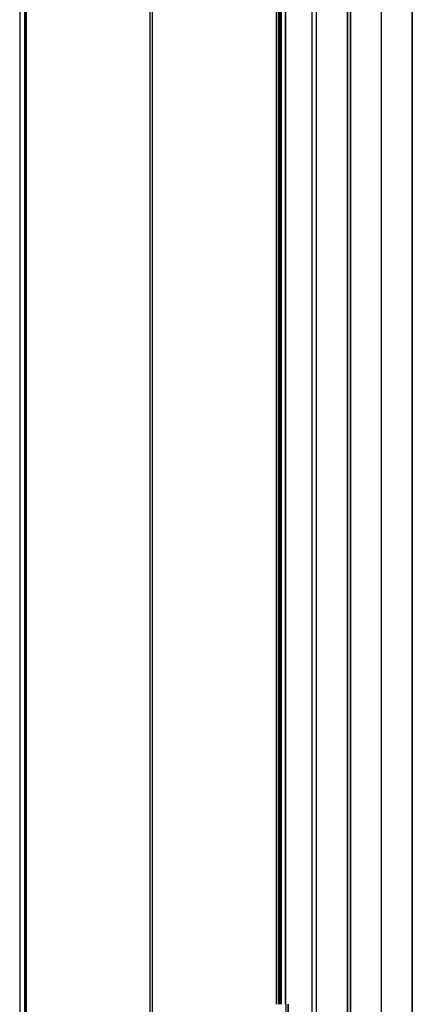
# Model space of a CAD drawing. Header units: millimetres. Extents: x -1690 to 192, y -898 to 54.
# Tile 71 of 256: x -1679 to -1559, y -734 to -432. Entities that reach past the tile are written whole.
import ezdxf

# ---------------------------------------------------------------- set-up
doc = ezdxf.new("R2010")
doc.units = ezdxf.units.MM
doc.header["$MEASUREMENT"] = 0
doc.layers.add('OVIDIO 186x93x72h', color=7, linetype='Continuous')

msp = doc.modelspace()

# ---------------------------------------------------------------- linework, layer by layer
at = {"layer": 'OVIDIO 186x93x72h'}
for points in [[(-1678.94, -422.09), (-1678.94, -871.77)], [(-1677.48, -422.09), (-1677.48, -871.77)], [(-1676.99, -871.77), (-1676.99, -422.09)], [(-1676.99, -422.09), (-1676.99, -871.77)], [(-1639.06, -422.09), (-1639.06, -799.12)], [(-1638.39, -422.09), (-1638.39, -799.12)], [(-1600.23, -733.67), (-1600.23, -422.09)], [(-1600.23, -422.09), (-1600.23, -733.67)], [(-1599.56, -733.67), (-1599.56, -422.09)], [(-1599.56, -422.09), (-1599.56, -733.67)], [(-1599.18, -733.67), (-1599.18, -422.09)], [(-1598.89, -733.67), (-1598.89, -422.09)], [(-1598.89, -422.09), (-1598.89, -733.67)], [(-1598.7, -733.67), (-1598.7, -422.09)], [(-1597.55, -422.09), (-1597.55, -733.67)], [(-1597.55, -733.67), (-1597.55, -422.09)], [(-1589.35, -795.99), (-1589.35, -422.09)], [(-1588.01, -795.99), (-1588.01, -422.09)], [(-1578.47, -785.42), (-1578.47, -422.09)], [(-1578.47, -422.09), (-1578.47, -785.42)], [(-1577.54, -422.09), (-1577.54, -784.02)], [(-1577.54, -784.02), (-1577.54, -422.09)], [(-1577.54, -784.02), (-1577.54, -422.09)], [(-1577.54, -422.09), (-1577.54, -784.02)], [(-1568.1, -774.66), (-1568.1, -422.09)], [(-1568.1, -774.66), (-1568.1, -422.09)], [(-1558.66, -422.09), (-1558.66, -760.25)], [(-1558.66, -760.25), (-1558.66, -422.09)], [(-1558.66, -760.25), (-1558.66, -422.09)], [(-1558.66, -760.25), (-1558.66, -422.09)], [(-1558.66, -422.09), (-1558.66, -760.25)], [(-1597.32, -796.92), (-1597.32, -733.67)], [(-1596.65, -733.67), (-1596.65, -796.92)], [(-1596.65, -796.92), (-1596.65, -733.67)]]:
    msp.add_lwpolyline(points, dxfattribs=at)
at = {"layer": 'OVIDIO 186x93x72h', "extrusion": (1, 0, 0)}
for points in [[(-871.39, 715.08), (-422.09, 715.08)], [(-422.09, 715.08), (-871.39, 715.08)], [(-422.09, 717.37), (-871.77, 717.37)], [(-871.77, 717.37), (-422.09, 717.37)], [(-422.09, 715.96), (-785.42, 715.96)], [(-785.42, 715.96), (-422.09, 715.96)], [(-796.92, 679.61), (-733.67, 679.61)], [(-733.67, 679.61), (-796.92, 679.61)]]:
    msp.add_lwpolyline(points, dxfattribs=at)
at = {"layer": 'OVIDIO 186x93x72h', "extrusion": (1, -9.4522e-07, 0)}
for points in [[(-871.39, 716.43), (-422.09, 716.43)], [(-422.09, 716.43), (-871.39, 716.43)]]:
    msp.add_lwpolyline(points, dxfattribs=at)
at = {"layer": 'OVIDIO 186x93x72h', "extrusion": (0.108979, 0.202852, 0.973126)}
for points in [[(1065.69, 1523.75), (1065.69, 1684.4)], [(1065.69, 1684.4), (1065.69, 1523.75)]]:
    msp.add_lwpolyline(points, dxfattribs=at)
at = {"layer": 'OVIDIO 186x93x72h', "extrusion": (0, 1, 0)}
for points in [[(1600.23, 676.26), (1603.9, 678.09)], [(1603.23, 679.43), (1603.9, 678.09)], [(1603.9, 678.09), (1600.23, 676.26)], [(1603.9, 678.09), (1603.23, 679.43)], [(1599.89, 676.93), (1603.56, 678.76)], [(1599.56, 677.6), (1603.23, 679.43)], [(1603.23, 679.43), (1599.56, 677.6)], [(1602.06, 677.17), (1601.39, 678.51)], [(1597.55, 677.15), (1597.57, 677.11), (1597.59, 677.07), (1597.61, 677.03), (1597.63, 676.99), (1597.66, 676.95), (1597.68, 676.92), (1597.71, 676.88), (1597.74, 676.84), (1597.77, 676.8), (1597.8, 676.76), (1597.83, 676.73), (1597.86, 676.69), (1597.89, 676.66), (1597.93, 676.62), (1597.96, 676.59), (1598, 676.55), (1598.04, 676.52), (1598.08, 676.49), (1598.12, 676.46), (1598.16, 676.43), (1598.2, 676.4), (1598.24, 676.37), (1598.28, 676.34), (1598.33, 676.32), (1598.37, 676.29), (1598.42, 676.27), (1598.46, 676.24), (1598.51, 676.22), (1598.56, 676.2), (1598.61, 676.18), (1598.65, 676.16), (1598.7, 676.15), (1598.75, 676.13), (1598.8, 676.12), (1598.85, 676.1), (1598.9, 676.09), (1598.95, 676.08), (1599, 676.07), (1599.05, 676.06), (1599.1, 676.06), (1599.16, 676.05), (1599.21, 676.05), (1599.26, 676.05), (1599.31, 676.04), (1599.36, 676.04), (1599.41, 676.05), (1599.46, 676.05), (1599.51, 676.05), (1599.56, 676.06), (1599.61, 676.06), (1599.65, 676.07), (1599.7, 676.08), (1599.75, 676.09), (1599.8, 676.1), (1599.84, 676.11), (1599.89, 676.12), (1599.93, 676.14), (1599.98, 676.15), (1600.02, 676.17), (1600.06, 676.18), (1600.11, 676.2), (1600.15, 676.22), (1600.19, 676.24), (1600.23, 676.26)], [(1600.23, 676.26), (1599.56, 677.6)], [(1600.23, 676.26), (1600.19, 676.24), (1600.15, 676.22), (1600.11, 676.2), (1600.06, 676.18), (1600.02, 676.17), (1599.98, 676.15), (1599.93, 676.14), (1599.89, 676.12), (1599.84, 676.11), (1599.8, 676.1), (1599.75, 676.09), (1599.7, 676.08), (1599.65, 676.07), (1599.61, 676.06), (1599.56, 676.06), (1599.51, 676.05), (1599.46, 676.05), (1599.41, 676.05), (1599.36, 676.04), (1599.31, 676.04), (1599.26, 676.05), (1599.21, 676.05), (1599.16, 676.05), (1599.1, 676.06), (1599.05, 676.06), (1599, 676.07), (1598.95, 676.08), (1598.9, 676.09), (1598.85, 676.1), (1598.8, 676.12), (1598.75, 676.13), (1598.7, 676.15), (1598.65, 676.16), (1598.61, 676.18), (1598.56, 676.2), (1598.51, 676.22), (1598.46, 676.24), (1598.42, 676.27), (1598.37, 676.29), (1598.33, 676.32), (1598.28, 676.34), (1598.24, 676.37), (1598.2, 676.4), (1598.16, 676.43), (1598.12, 676.46), (1598.08, 676.49), (1598.04, 676.52), (1598, 676.55), (1597.96, 676.59), (1597.93, 676.62), (1597.89, 676.66), (1597.86, 676.69), (1597.83, 676.73), (1597.8, 676.76), (1597.77, 676.8), (1597.74, 676.84), (1597.71, 676.88), (1597.68, 676.92), (1597.66, 676.95), (1597.63, 676.99), (1597.61, 677.03), (1597.59, 677.07), (1597.57, 677.11), (1597.55, 677.15)], [(1599.56, 677.6), (1600.23, 676.26)], [(1598.23, 676.38), (1599.78, 677.15)], [(1598.89, 677.82), (1598.89, 677.81), (1598.9, 677.8), (1598.9, 677.79), (1598.91, 677.78), (1598.92, 677.77), (1598.92, 677.76), (1598.93, 677.75), (1598.94, 677.74), (1598.94, 677.73), (1598.95, 677.72), (1598.96, 677.72), (1598.97, 677.71), (1598.97, 677.7), (1598.98, 677.69), (1598.99, 677.68), (1599, 677.67), (1599.01, 677.66), (1599.02, 677.66), (1599.03, 677.65), (1599.04, 677.64), (1599.05, 677.63), (1599.06, 677.63), (1599.07, 677.62), (1599.08, 677.61), (1599.09, 677.61), (1599.11, 677.6), (1599.12, 677.59), (1599.13, 677.59), (1599.14, 677.58), (1599.15, 677.58), (1599.16, 677.57), (1599.18, 677.57), (1599.19, 677.57), (1599.2, 677.56), (1599.21, 677.56), (1599.23, 677.56), (1599.24, 677.55), (1599.25, 677.55), (1599.26, 677.55), (1599.28, 677.55), (1599.29, 677.55), (1599.3, 677.55), (1599.32, 677.54), (1599.33, 677.54), (1599.34, 677.54), (1599.35, 677.54), (1599.37, 677.55), (1599.38, 677.55), (1599.39, 677.55), (1599.4, 677.55), (1599.41, 677.55), (1599.43, 677.55), (1599.44, 677.56), (1599.45, 677.56), (1599.46, 677.56), (1599.47, 677.56), (1599.48, 677.57), (1599.5, 677.57), (1599.51, 677.57), (1599.52, 677.58), (1599.53, 677.58), (1599.54, 677.59), (1599.55, 677.59), (1599.56, 677.6)], [(1599.56, 677.6), (1599.55, 677.59), (1599.54, 677.59), (1599.53, 677.58), (1599.52, 677.58), (1599.51, 677.57), (1599.5, 677.57), (1599.48, 677.57), (1599.47, 677.56), (1599.46, 677.56), (1599.45, 677.56), (1599.44, 677.56), (1599.43, 677.55), (1599.41, 677.55), (1599.4, 677.55), (1599.39, 677.55), (1599.38, 677.55), (1599.37, 677.55), (1599.35, 677.54), (1599.34, 677.54), (1599.33, 677.54), (1599.32, 677.54), (1599.3, 677.55), (1599.29, 677.55), (1599.28, 677.55), (1599.26, 677.55), (1599.25, 677.55), (1599.24, 677.55), (1599.23, 677.56), (1599.21, 677.56), (1599.2, 677.56), (1599.19, 677.57), (1599.18, 677.57), (1599.16, 677.57), (1599.15, 677.58), (1599.14, 677.58), (1599.13, 677.59), (1599.12, 677.59), (1599.11, 677.6), (1599.09, 677.61), (1599.08, 677.61), (1599.07, 677.62), (1599.06, 677.63), (1599.05, 677.63), (1599.04, 677.64), (1599.03, 677.65), (1599.02, 677.66), (1599.01, 677.66), (1599, 677.67), (1598.99, 677.68), (1598.98, 677.69), (1598.97, 677.7), (1598.97, 677.71), (1598.96, 677.72), (1598.95, 677.72), (1598.94, 677.73), (1598.94, 677.74), (1598.93, 677.75), (1598.92, 677.76), (1598.92, 677.77), (1598.91, 677.78), (1598.9, 677.79), (1598.9, 677.8), (1598.89, 677.81), (1598.89, 677.82)], [(1598.44, 677.6), (1599.21, 676.05)], [(1597.55, 677.15), (1598.89, 677.82)], [(1597.99, 679.61), (1598.89, 677.82)], [(1598.89, 677.82), (1597.55, 677.15)], [(1598.89, 677.82), (1597.99, 679.61)], [(1597.1, 678.04), (1598.44, 678.72)], [(1597.32, 679.27), (1598.22, 677.49)], [(1596.65, 678.94), (1597.99, 679.61)], [(1597.99, 679.61), (1596.65, 678.94)], [(1597.55, 677.15), (1596.65, 678.94)], [(1596.65, 678.94), (1597.55, 677.15)]]:
    msp.add_lwpolyline(points, dxfattribs=at)

doc.saveas('drawing.dxf')
